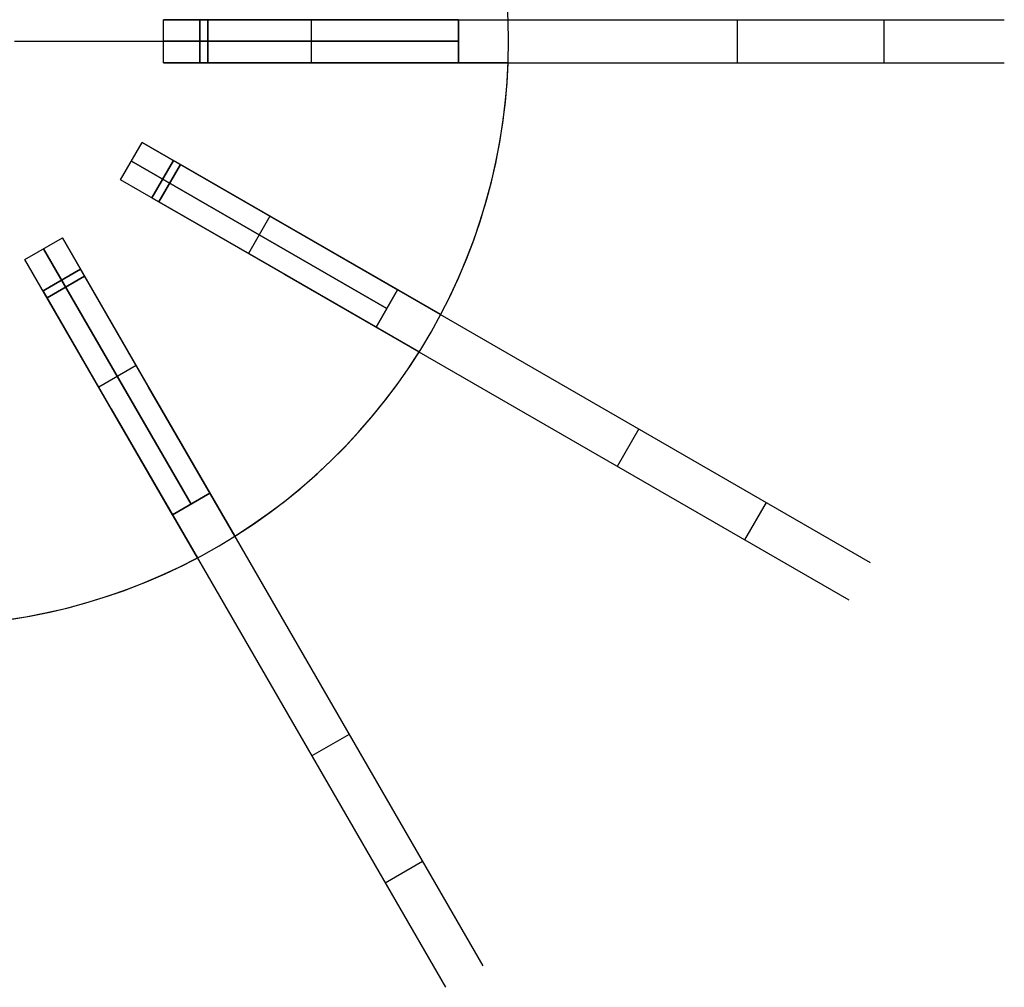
# Model space of a CAD drawing. Header units: millimetres. Extents: x 388 to 989, y -2562 to -1961.
# Tile 7 of 8: x 715 to 989, y -2524 to -2255. Entities that reach past the tile are written whole.
import ezdxf

# ---------------------------------------------------------------- set-up
doc = ezdxf.new("R2010")
doc.units = ezdxf.units.MM
doc.layers.add('Core_Sketch1', color=7, linetype='Continuous')
doc.layers.add('Core_Sketch2', color=7, linetype='Continuous')

msp = doc.modelspace()

# ---------------------------------------------------------------- linework, layer by layer
at = {"color": 0, "linetype": 'ByBlock', "lineweight": -2}
for points in [[(837.13, -2255.1), (755.06, -2255.1)], [(755.06, -2255.1), (837.13, -2255.1)], [(755.06, -2267.1), (755.06, -2255.1)], [(755.06, -2267.1), (755.06, -2255.1)], [(765.14, -2267.1), (765.14, -2255.1)], [(803.06, -2255.1), (765.14, -2255.1)], [(765.14, -2255.1), (765.14, -2267.1)], [(765.14, -2255.1), (803.06, -2255.1)], [(767.39, -2255.1), (767.39, -2267.1)], [(767.39, -2255.1), (803.06, -2255.1)], [(767.39, -2267.1), (767.39, -2255.1)], [(803.06, -2255.1), (767.39, -2255.1)], [(796.1, -2255.1), (796.1, -2267.1)], [(796.1, -2255.1), (796.1, -2267.1)], [(807.62, -2255.1), (988.95, -2255.1)], [(837.13, -2267.1), (837.13, -2255.1)], [(837.13, -2255.1), (837.13, -2267.1)], [(914.6, -2255.1), (914.6, -2267.1)], [(914.6, -2255.1), (914.6, -2267.1)], [(955.46, -2255.1), (955.46, -2267.1)], [(955.46, -2255.1), (955.46, -2267.1)], [(713.6, -2261.1), (765.14, -2261.1)], [(713.6, -2261.1), (767.39, -2261.1)], [(713.6, -2261.1), (765.14, -2261.1)], [(713.6, -2261.1), (767.39, -2261.1)], [(755.06, -2261.1), (837.13, -2261.1)], [(837.13, -2261.1), (755.06, -2261.1)], [(837.13, -2267.1), (755.06, -2267.1)], [(755.06, -2267.1), (837.13, -2267.1)], [(765.14, -2267.1), (803.06, -2267.1)], [(803.06, -2267.1), (765.14, -2267.1)], [(803.06, -2267.1), (767.39, -2267.1)], [(767.39, -2267.1), (803.06, -2267.1)], [(850.95, -2267.1), (803.06, -2267.1)], [(803.06, -2267.1), (850.95, -2267.1)], [(850.95, -2267.1), (803.06, -2267.1)], [(803.06, -2267.1), (850.95, -2267.1)], [(807.62, -2267.1), (988.95, -2267.1)], [(832.17, -2337.18), (834.72, -2332.16), (837.09, -2327.05), (839.28, -2321.87), (841.3, -2316.61), (843.12, -2311.29), (844.77, -2305.91), (846.23, -2300.47), (847.49, -2294.99), (848.57, -2289.47), (849.46, -2283.91), (850.15, -2278.32), (850.65, -2272.72), (850.95, -2267.1)], [(832.17, -2337.18), (834.72, -2332.16), (837.09, -2327.05), (839.28, -2321.87), (841.3, -2316.61), (843.12, -2311.29), (844.77, -2305.91), (846.23, -2300.47), (847.49, -2294.99), (848.57, -2289.47), (849.46, -2283.91), (850.15, -2278.32), (850.65, -2272.72), (850.95, -2267.1)], [(832.17, -2337.18), (834.72, -2332.16), (837.09, -2327.05), (839.28, -2321.87), (841.3, -2316.61), (843.12, -2311.29), (844.77, -2305.91), (846.23, -2300.47), (847.49, -2294.99), (848.57, -2289.47), (849.46, -2283.91), (850.15, -2278.32), (850.65, -2272.72), (850.95, -2267.1)], [(832.17, -2337.18), (834.72, -2332.16), (837.09, -2327.05), (839.28, -2321.87), (841.3, -2316.61), (843.12, -2311.29), (844.77, -2305.91), (846.23, -2300.47), (847.49, -2294.99), (848.57, -2289.47), (849.46, -2283.91), (850.15, -2278.32), (850.65, -2272.72), (850.95, -2267.1)], [(832.17, -2337.18), (834.72, -2332.16), (837.09, -2327.05), (839.28, -2321.87), (841.3, -2316.61), (843.12, -2311.29), (844.77, -2305.91), (846.23, -2300.47), (847.49, -2294.99), (848.57, -2289.47), (849.46, -2283.91), (850.15, -2278.32), (850.65, -2272.72), (850.95, -2267.1)], [(832.17, -2337.18), (834.72, -2332.16), (837.09, -2327.05), (839.28, -2321.87), (841.3, -2316.61), (843.12, -2311.29), (844.77, -2305.91), (846.23, -2300.47), (847.49, -2294.99), (848.57, -2289.47), (849.46, -2283.91), (850.15, -2278.32), (850.65, -2272.72), (850.95, -2267.1)], [(743.13, -2299.63), (749.13, -2289.23)], [(743.13, -2299.63), (749.13, -2289.23)], [(820.2, -2330.27), (749.13, -2289.23)], [(749.13, -2289.23), (820.2, -2330.27)], [(746.13, -2294.43), (817.2, -2335.46)], [(817.2, -2335.46), (746.13, -2294.43)], [(751.86, -2304.66), (757.86, -2294.27)], [(757.86, -2294.27), (751.86, -2304.66)], [(790.7, -2313.23), (757.86, -2294.27)], [(757.86, -2294.27), (790.7, -2313.23)], [(759.81, -2295.4), (753.81, -2305.79)], [(753.81, -2305.79), (759.81, -2295.4)], [(759.81, -2295.4), (790.7, -2313.23)], [(790.7, -2313.23), (759.81, -2295.4)], [(814.2, -2340.66), (743.13, -2299.63)], [(814.2, -2340.66), (743.13, -2299.63)], [(751.86, -2304.66), (784.7, -2323.63)], [(784.7, -2323.63), (751.86, -2304.66)], [(784.7, -2323.63), (753.81, -2305.79)], [(753.81, -2305.79), (784.7, -2323.63)], [(784.67, -2309.75), (778.67, -2320.14)], [(784.67, -2309.75), (778.67, -2320.14)], [(790.7, -2313.23), (832.17, -2337.18)], [(832.17, -2337.18), (790.7, -2313.23)], [(790.7, -2313.23), (832.17, -2337.18)], [(832.17, -2337.18), (790.7, -2313.23)], [(716.53, -2321.83), (726.93, -2315.83)], [(716.53, -2321.83), (726.93, -2315.83)], [(767.96, -2386.9), (726.93, -2315.83)], [(726.93, -2315.83), (767.96, -2386.9)], [(794.64, -2315.51), (951.68, -2406.18)], [(721.73, -2318.83), (762.76, -2389.9)], [(762.76, -2389.9), (721.73, -2318.83)], [(757.57, -2392.9), (716.53, -2321.83)], [(757.57, -2392.9), (716.53, -2321.83)], [(721.57, -2330.56), (731.96, -2324.56)], [(731.96, -2324.56), (721.57, -2330.56)], [(750.93, -2357.4), (731.96, -2324.56)], [(731.96, -2324.56), (750.93, -2357.4)], [(826.17, -2347.57), (784.7, -2323.63)], [(784.7, -2323.63), (826.17, -2347.57)], [(826.17, -2347.57), (784.7, -2323.63)], [(784.7, -2323.63), (826.17, -2347.57)], [(733.09, -2326.51), (722.7, -2332.51)], [(722.7, -2332.51), (733.09, -2326.51)], [(733.09, -2326.51), (750.93, -2357.4)], [(750.93, -2357.4), (733.09, -2326.51)], [(788.64, -2325.9), (945.68, -2416.57)], [(721.57, -2330.56), (740.53, -2363.4)], [(740.53, -2363.4), (721.57, -2330.56)], [(814.2, -2340.66), (820.2, -2330.27)], [(820.2, -2330.27), (814.2, -2340.66)], [(740.53, -2363.4), (722.7, -2332.51)], [(722.7, -2332.51), (740.53, -2363.4)], [(774.87, -2398.87), (779.59, -2395.8), (784.19, -2392.56), (788.68, -2389.17), (793.05, -2385.63), (797.3, -2381.93), (801.41, -2378.09), (805.39, -2374.11), (809.23, -2370), (812.93, -2365.75), (816.47, -2361.38), (819.87, -2356.89), (823.1, -2352.29), (826.17, -2347.57)], [(774.87, -2398.87), (779.59, -2395.8), (784.19, -2392.56), (788.68, -2389.17), (793.05, -2385.63), (797.3, -2381.93), (801.41, -2378.09), (805.39, -2374.11), (809.23, -2370), (812.93, -2365.75), (816.47, -2361.38), (819.87, -2356.89), (823.1, -2352.29), (826.17, -2347.57)], [(774.87, -2398.87), (779.59, -2395.8), (784.19, -2392.56), (788.68, -2389.17), (793.05, -2385.63), (797.3, -2381.93), (801.41, -2378.09), (805.39, -2374.11), (809.23, -2370), (812.93, -2365.75), (816.47, -2361.38), (819.87, -2356.89), (823.1, -2352.29), (826.17, -2347.57)], [(774.87, -2398.87), (779.59, -2395.8), (784.19, -2392.56), (788.68, -2389.17), (793.05, -2385.63), (797.3, -2381.93), (801.41, -2378.09), (805.39, -2374.11), (809.23, -2370), (812.93, -2365.75), (816.47, -2361.38), (819.87, -2356.89), (823.1, -2352.29), (826.17, -2347.57)], [(774.87, -2398.87), (779.59, -2395.8), (784.19, -2392.56), (788.68, -2389.17), (793.05, -2385.63), (797.3, -2381.93), (801.41, -2378.09), (805.39, -2374.11), (809.23, -2370), (812.93, -2365.75), (816.47, -2361.38), (819.87, -2356.89), (823.1, -2352.29), (826.17, -2347.57)], [(774.87, -2398.87), (779.59, -2395.8), (784.19, -2392.56), (788.68, -2389.17), (793.05, -2385.63), (797.3, -2381.93), (801.41, -2378.09), (805.39, -2374.11), (809.23, -2370), (812.93, -2365.75), (816.47, -2361.38), (819.87, -2356.89), (823.1, -2352.29), (826.17, -2347.57)], [(747.44, -2351.37), (737.05, -2357.37)], [(747.44, -2351.37), (737.05, -2357.37)], [(750.93, -2357.4), (774.87, -2398.87)], [(774.87, -2398.87), (750.93, -2357.4)], [(750.93, -2357.4), (774.87, -2398.87)], [(774.87, -2398.87), (750.93, -2357.4)], [(764.48, -2404.87), (740.53, -2363.4)], [(740.53, -2363.4), (764.48, -2404.87)], [(764.48, -2404.87), (740.53, -2363.4)], [(740.53, -2363.4), (764.48, -2404.87)], [(753.2, -2361.34), (843.87, -2518.38)], [(742.81, -2367.34), (833.48, -2524.38)], [(887.3, -2369), (881.3, -2379.4)], [(887.3, -2369), (881.3, -2379.4)], [(757.57, -2392.9), (767.96, -2386.9)], [(767.96, -2386.9), (757.57, -2392.9)], [(922.68, -2389.43), (916.68, -2399.82)], [(922.68, -2389.43), (916.68, -2399.82)], [(694.4, -2423.65), (700.02, -2423.35), (705.62, -2422.85), (711.21, -2422.16), (716.77, -2421.27), (722.29, -2420.19), (727.77, -2418.93), (733.21, -2417.47), (738.59, -2415.82), (743.92, -2414), (749.17, -2411.98), (754.35, -2409.79), (759.46, -2407.42), (764.48, -2404.87)], [(694.4, -2423.65), (700.02, -2423.35), (705.62, -2422.85), (711.21, -2422.16), (716.77, -2421.27), (722.29, -2420.19), (727.77, -2418.93), (733.21, -2417.47), (738.59, -2415.82), (743.92, -2414), (749.17, -2411.98), (754.35, -2409.79), (759.46, -2407.42), (764.48, -2404.87)], [(694.4, -2423.65), (700.02, -2423.35), (705.62, -2422.85), (711.21, -2422.16), (716.77, -2421.27), (722.29, -2420.19), (727.77, -2418.93), (733.21, -2417.47), (738.59, -2415.82), (743.92, -2414), (749.17, -2411.98), (754.35, -2409.79), (759.46, -2407.42), (764.48, -2404.87)], [(694.4, -2423.65), (700.02, -2423.35), (705.62, -2422.85), (711.21, -2422.16), (716.77, -2421.27), (722.29, -2420.19), (727.77, -2418.93), (733.21, -2417.47), (738.59, -2415.82), (743.92, -2414), (749.17, -2411.98), (754.35, -2409.79), (759.46, -2407.42), (764.48, -2404.87)], [(694.4, -2423.65), (700.02, -2423.35), (705.62, -2422.85), (711.21, -2422.16), (716.77, -2421.27), (722.29, -2420.19), (727.77, -2418.93), (733.21, -2417.47), (738.59, -2415.82), (743.92, -2414), (749.17, -2411.98), (754.35, -2409.79), (759.46, -2407.42), (764.48, -2404.87)], [(694.4, -2423.65), (700.02, -2423.35), (705.62, -2422.85), (711.21, -2422.16), (716.77, -2421.27), (722.29, -2420.19), (727.77, -2418.93), (733.21, -2417.47), (738.59, -2415.82), (743.92, -2414), (749.17, -2411.98), (754.35, -2409.79), (759.46, -2407.42), (764.48, -2404.87)], [(806.7, -2454), (796.3, -2460)], [(806.7, -2454), (796.3, -2460)], [(827.12, -2489.38), (816.73, -2495.38)], [(827.12, -2489.38), (816.73, -2495.38)]]:
    msp.add_lwpolyline(points, dxfattribs=at)
at = {"color": 0, "linetype": 'ByBlock', "lineweight": -2, "extrusion": (0, 1, 0)}
for points in [[(-755.06, 62), (-765.14, 12)], [(-765.14, -888), (-755.06, -938)], [(-837.13, -938), (-841.24, -937.93), (-845.34, -937.72), (-849.43, -937.37), (-853.51, -936.88), (-857.57, -936.25), (-861.61, -935.48), (-865.61, -934.57), (-869.59, -933.53), (-873.52, -932.35), (-877.41, -931.04), (-881.26, -929.59), (-885.05, -928.01), (-888.79, -926.31), (-892.47, -924.48), (-896.08, -922.52), (-899.62, -920.44), (-903.09, -918.24), (-906.49, -915.93), (-909.8, -913.49), (-913.02, -910.95), (-916.16, -908.3), (-919.21, -905.54), (-922.15, -902.68), (-925, -899.72), (-927.75, -896.66), (-930.39, -893.51), (-932.92, -890.28), (-935.34, -886.96), (-937.64, -883.55), (-939.82, -880.08), (-941.89, -876.52), (-943.83, -872.9), (-945.65, -869.22), (-947.34, -865.47), (-948.9, -861.67), (-950.33, -857.82), (-951.62, -853.92), (-952.79, -849.98), (-953.81, -846.01), (-954.7, -842), (-955.46, -837.96)], [(-955.46, -38.04), (-954.7, -34), (-953.81, -29.99), (-952.79, -26.02), (-951.62, -22.08), (-950.33, -18.18), (-948.9, -14.33), (-947.34, -10.53), (-945.65, -6.78), (-943.83, -3.1), (-941.89, 0.52), (-939.82, 4.08), (-937.64, 7.55), (-935.34, 10.96), (-932.92, 14.28), (-930.39, 17.51), (-927.75, 20.66), (-925, 23.72), (-922.15, 26.68), (-919.21, 29.54), (-916.16, 32.3), (-913.02, 34.95), (-909.8, 37.49), (-906.49, 39.93), (-903.09, 42.24), (-899.62, 44.44), (-896.08, 46.52), (-892.47, 48.48), (-888.79, 50.31), (-885.05, 52.01), (-881.26, 53.59), (-877.41, 55.04), (-873.52, 56.35), (-869.59, 57.53), (-865.61, 58.57), (-861.61, 59.48), (-857.57, 60.25), (-853.51, 60.88), (-849.43, 61.37), (-845.34, 61.72), (-841.24, 61.93), (-837.13, 62)], [(-955.46, -837.96), (-967.5, -758.5), (-976.87, -678.69), (-983.58, -598.61), (-987.61, -518.35), (-988.95, -438), (-987.61, -357.65), (-983.58, -277.39), (-976.87, -197.31), (-967.5, -117.5), (-955.46, -38.04)], [(-765.14, 12), (-755.06, 62)], [(-755.06, -938), (-765.14, -888)], [(-767.39, -876), (-780.66, -797.03), (-791.3, -717.66), (-799.29, -637.98), (-804.62, -558.08), (-807.28, -478.04), (-807.28, -397.96), (-804.62, -317.92), (-799.29, -238.02), (-791.3, -158.34), (-780.66, -78.97), (-767.39, 0)], [(-837.13, -938), (-841.24, -937.93), (-845.34, -937.72), (-849.43, -937.37), (-853.51, -936.88), (-857.57, -936.25), (-861.61, -935.48), (-865.61, -934.57), (-869.59, -933.53), (-873.52, -932.35), (-877.41, -931.04), (-881.26, -929.59), (-885.05, -928.01), (-888.79, -926.31), (-892.47, -924.48), (-896.08, -922.52), (-899.62, -920.44), (-903.09, -918.24), (-906.49, -915.93), (-909.8, -913.49), (-913.02, -910.95), (-916.16, -908.3), (-919.21, -905.54), (-922.15, -902.68), (-925, -899.72), (-927.75, -896.66), (-930.39, -893.51), (-932.92, -890.28), (-935.34, -886.96), (-937.64, -883.55), (-939.82, -880.08), (-941.89, -876.52), (-943.83, -872.9), (-945.65, -869.22), (-947.34, -865.47), (-948.9, -861.67), (-950.33, -857.82), (-951.62, -853.92), (-952.79, -849.98), (-953.81, -846.01), (-954.7, -842), (-955.46, -837.96)], [(-955.46, -38.04), (-954.7, -34), (-953.81, -29.99), (-952.79, -26.02), (-951.62, -22.08), (-950.33, -18.18), (-948.9, -14.33), (-947.34, -10.53), (-945.65, -6.78), (-943.83, -3.1), (-941.89, 0.52), (-939.82, 4.08), (-937.64, 7.55), (-935.34, 10.96), (-932.92, 14.28), (-930.39, 17.51), (-927.75, 20.66), (-925, 23.72), (-922.15, 26.68), (-919.21, 29.54), (-916.16, 32.3), (-913.02, 34.95), (-909.8, 37.49), (-906.49, 39.93), (-903.09, 42.24), (-899.62, 44.44), (-896.08, 46.52), (-892.47, 48.48), (-888.79, 50.31), (-885.05, 52.01), (-881.26, 53.59), (-877.41, 55.04), (-873.52, 56.35), (-869.59, 57.53), (-865.61, 58.57), (-861.61, 59.48), (-857.57, 60.25), (-853.51, 60.88), (-849.43, 61.37), (-845.34, 61.72), (-841.24, 61.93), (-837.13, 62)], [(-955.46, -837.96), (-967.5, -758.5), (-976.87, -678.69), (-983.58, -598.61), (-987.61, -518.35), (-988.95, -438), (-987.61, -357.65), (-983.58, -277.39), (-976.87, -197.31), (-967.5, -117.5), (-955.46, -38.04)], [(-765.14, 12), (-755.06, 62)], [(-765.14, -888), (-755.06, -938)], [(-767.39, -876), (-780.66, -797.03), (-791.3, -717.66), (-799.29, -637.98), (-804.62, -558.08), (-807.28, -478.04), (-807.28, -397.96), (-804.62, -317.92), (-799.29, -238.02), (-791.3, -158.34), (-780.66, -78.97), (-767.39, 0)], [(-955.46, -837.96), (-954.7, -842), (-953.81, -846.01), (-952.79, -849.98), (-951.62, -853.92), (-950.33, -857.82), (-948.9, -861.67), (-947.34, -865.47), (-945.65, -869.22), (-943.83, -872.9), (-941.89, -876.52), (-939.82, -880.08), (-937.64, -883.55), (-935.34, -886.96), (-932.92, -890.28), (-930.39, -893.51), (-927.75, -896.66), (-925, -899.72), (-922.15, -902.68), (-919.21, -905.54), (-916.16, -908.3), (-913.02, -910.95), (-909.8, -913.49), (-906.49, -915.93), (-903.09, -918.24), (-899.62, -920.44), (-896.08, -922.52), (-892.47, -924.48), (-888.79, -926.31), (-885.05, -928.01), (-881.26, -929.59), (-877.41, -931.04), (-873.52, -932.35), (-869.59, -933.53), (-865.61, -934.57), (-861.61, -935.48), (-857.57, -936.25), (-853.51, -936.88), (-849.43, -937.37), (-845.34, -937.72), (-841.24, -937.93), (-837.13, -938)], [(-837.13, 62), (-841.24, 61.93), (-845.34, 61.72), (-849.43, 61.37), (-853.51, 60.88), (-857.57, 60.25), (-861.61, 59.48), (-865.61, 58.57), (-869.59, 57.53), (-873.52, 56.35), (-877.41, 55.04), (-881.26, 53.59), (-885.05, 52.01), (-888.79, 50.31), (-892.47, 48.48), (-896.08, 46.52), (-899.62, 44.44), (-903.09, 42.24), (-906.49, 39.93), (-909.8, 37.49), (-913.02, 34.95), (-916.16, 32.3), (-919.21, 29.54), (-922.15, 26.68), (-925, 23.72), (-927.75, 20.66), (-930.39, 17.51), (-932.92, 14.28), (-935.34, 10.96), (-937.64, 7.55), (-939.82, 4.08), (-941.89, 0.52), (-943.83, -3.1), (-945.65, -6.78), (-947.34, -10.53), (-948.9, -14.33), (-950.33, -18.18), (-951.62, -22.08), (-952.79, -26.02), (-953.81, -29.99), (-954.7, -34), (-955.46, -38.04)], [(-955.46, -38.04), (-967.5, -117.5), (-976.87, -197.31), (-983.58, -277.39), (-987.61, -357.65), (-988.95, -438), (-987.61, -518.35), (-983.58, -598.61), (-976.87, -678.69), (-967.5, -758.5), (-955.46, -837.96)]]:
    msp.add_lwpolyline(points, dxfattribs=at)
at = {"color": 0, "linetype": 'ByBlock', "lineweight": -2, "extrusion": (1, 0, 0)}
for points in [[(-2255.1, -926.21), (-2255.1, 50.21)], [(-2267.1, 0), (-2267.1, 12)], [(-2267.1, -888), (-2267.1, -876)], [(-2267.1, -926.21), (-2267.1, 50.21)], [(-2337.18, 12), (-2337.18, 0)], [(-2337.18, -876), (-2337.18, -888)], [(-2347.57, 0), (-2347.57, 12)], [(-2347.57, -888), (-2347.57, -876)], [(-2356.2, -926.21), (-2356.2, 50.21)], [(-2366.59, -926.21), (-2366.59, 50.21)], [(-2398.87, 12), (-2398.87, 0)], [(-2398.87, -876), (-2398.87, -888)], [(-2404.87, 0), (-2404.87, 12)], [(-2404.87, -888), (-2404.87, -876)], [(-2431.81, -926.21), (-2431.81, 50.21)], [(-2437.81, -926.21), (-2437.81, 50.21)]]:
    msp.add_lwpolyline(points, dxfattribs=at)
at = {"color": 0, "linetype": 'ByBlock', "lineweight": -2, "extrusion": (0.016978, 0.995111, -0.097293)}
for points in [[(-788.07, -159.75), (-796.88, -209.98)], [(-793.97, -210.49), (-785.16, -160.26)], [(-791.06, -211), (-782.25, -160.77)]]:
    msp.add_lwpolyline(points, dxfattribs=at)
at = {"color": 0, "linetype": 'ByBlock', "lineweight": -2, "extrusion": (0.016978, 0.995111, 0.097293)}
for points in [[(-796.88, -661.86), (-788.07, -712.1)], [(-785.16, -711.59), (-793.97, -661.35)], [(-791.06, -660.84), (-782.25, -711.08)]]:
    msp.add_lwpolyline(points, dxfattribs=at)
at = {"color": 0, "linetype": 'ByBlock', "lineweight": -2, "extrusion": (0.5, 0.866025, 1.41826e-15)}
msp.add_lwpolyline([(-1805.71, 0), (-1818.98, -78.97), (-1829.62, -158.34), (-1837.61, -238.02), (-1842.94, -317.92), (-1845.6, -397.96), (-1845.6, -478.04), (-1842.94, -558.08), (-1837.61, -637.98), (-1829.62, -717.66), (-1818.98, -797.03), (-1805.71, -876)], dxfattribs=at)
at = {"color": 0, "linetype": 'ByBlock', "lineweight": -2, "extrusion": (0.5, 0.866025, 1.9001e-16)}
msp.add_lwpolyline([(-1805.71, -876), (-1818.98, -797.03), (-1829.62, -717.66), (-1837.61, -637.98), (-1842.94, -558.08), (-1845.6, -478.04), (-1845.6, -397.96), (-1842.94, -317.92), (-1837.61, -238.02), (-1829.62, -158.34), (-1818.98, -78.97), (-1805.71, 0)], dxfattribs=at)
at = {"color": 0, "linetype": 'ByBlock', "lineweight": -2, "extrusion": (0.5, 0.866025, 1.34871e-15)}
msp.add_lwpolyline([(-1805.71, -876), (-1818.98, -797.03), (-1829.62, -717.66), (-1837.61, -637.98), (-1842.94, -558.08), (-1845.6, -478.04), (-1845.6, -397.96), (-1842.94, -317.92), (-1837.61, -238.02), (-1829.62, -158.34), (-1818.98, -78.97), (-1805.71, 0)], dxfattribs=at)
at = {"color": 0, "linetype": 'ByBlock', "lineweight": -2, "extrusion": (0.995111, 0.016978, 0.097293)}
for points in [[(-2327.9, -5.17), (-2336.7, -55.4)], [(-2339.62, -54.89), (-2330.81, -4.65)], [(-2342.53, -54.38), (-2333.72, -4.14)]]:
    msp.add_lwpolyline(points, dxfattribs=at)
at = {"color": 0, "linetype": 'ByBlock', "lineweight": -2, "extrusion": (0.995111, 0.016978, -0.097293)}
for points in [[(-2336.7, -816.44), (-2327.9, -866.68)], [(-2330.81, -867.19), (-2339.62, -816.95)], [(-2342.53, -817.46), (-2333.72, -867.7)]]:
    msp.add_lwpolyline(points, dxfattribs=at)
at = {"color": 0, "linetype": 'ByBlock', "lineweight": -2, "extrusion": (0.866025, 0.5, 8.91069e-16)}
msp.add_lwpolyline([(-2381.36, 0), (-2394.63, -78.97), (-2405.27, -158.34), (-2413.26, -238.02), (-2418.58, -317.92), (-2421.25, -397.96), (-2421.25, -478.04), (-2418.58, -558.08), (-2413.26, -637.98), (-2405.27, -717.66), (-2394.63, -797.03), (-2381.36, -876)], dxfattribs=at)
at = {"color": 0, "linetype": 'ByBlock', "lineweight": -2, "extrusion": (0.866025, 0.5, -7.7618e-17)}
msp.add_lwpolyline([(-2381.36, -876), (-2394.63, -797.03), (-2405.27, -717.66), (-2413.26, -637.98), (-2418.58, -558.08), (-2421.25, -478.04), (-2421.25, -397.96), (-2418.58, -317.92), (-2413.26, -238.02), (-2405.27, -158.34), (-2394.63, -78.97), (-2381.36, 0)], dxfattribs=at)
at = {"color": 0, "linetype": 'ByBlock', "lineweight": -2, "extrusion": (0.5, 0.866025, -7.73423e-16)}
msp.add_lwpolyline([(-1875.45, -938), (-1879.56, -937.93), (-1883.66, -937.72), (-1887.75, -937.37), (-1891.83, -936.88), (-1895.89, -936.25), (-1899.93, -935.48), (-1903.93, -934.57), (-1907.91, -933.53), (-1911.84, -932.35), (-1915.73, -931.04), (-1919.58, -929.59), (-1923.37, -928.01), (-1927.11, -926.31), (-1930.79, -924.48), (-1934.4, -922.52), (-1937.94, -920.44), (-1941.41, -918.24), (-1944.81, -915.93), (-1948.12, -913.49), (-1951.34, -910.95), (-1954.48, -908.3), (-1957.53, -905.54), (-1960.47, -902.68), (-1963.32, -899.72), (-1966.07, -896.66), (-1968.71, -893.51), (-1971.24, -890.28), (-1973.66, -886.96), (-1975.96, -883.55), (-1978.15, -880.08), (-1980.21, -876.52), (-1982.15, -872.9), (-1983.97, -869.22), (-1985.66, -865.47), (-1987.22, -861.67), (-1988.65, -857.82), (-1989.94, -853.92), (-1991.11, -849.98), (-1992.13, -846.01), (-1993.02, -842), (-1993.78, -837.96)], dxfattribs=at)
at = {"color": 0, "linetype": 'ByBlock', "lineweight": -2, "extrusion": (0.5, 0.866025, 9.46948e-15)}
msp.add_lwpolyline([(-1993.78, -38.04), (-1993.02, -34), (-1992.13, -29.99), (-1991.11, -26.02), (-1989.94, -22.08), (-1988.65, -18.18), (-1987.22, -14.33), (-1985.66, -10.53), (-1983.97, -6.78), (-1982.15, -3.1), (-1980.21, 0.52), (-1978.15, 4.08), (-1975.96, 7.55), (-1973.66, 10.96), (-1971.24, 14.28), (-1968.71, 17.51), (-1966.07, 20.66), (-1963.32, 23.72), (-1960.47, 26.68), (-1957.53, 29.54), (-1954.48, 32.3), (-1951.34, 34.95), (-1948.12, 37.49), (-1944.81, 39.93), (-1941.41, 42.24), (-1937.94, 44.44), (-1934.4, 46.52), (-1930.79, 48.48), (-1927.11, 50.31), (-1923.37, 52.01), (-1919.58, 53.59), (-1915.73, 55.04), (-1911.84, 56.35), (-1907.91, 57.53), (-1903.93, 58.57), (-1899.93, 59.48), (-1895.89, 60.25), (-1891.83, 60.88), (-1887.75, 61.37), (-1883.66, 61.72), (-1879.56, 61.93), (-1875.45, 62)], dxfattribs=at)
at = {"color": 0, "linetype": 'ByBlock', "lineweight": -2, "extrusion": (0.866025, 0.5, 1.19347e-15)}
msp.add_lwpolyline([(-2381.36, -876), (-2394.63, -797.03), (-2405.27, -717.66), (-2413.26, -637.98), (-2418.58, -558.08), (-2421.25, -478.04), (-2421.25, -397.96), (-2418.58, -317.92), (-2413.26, -238.02), (-2405.27, -158.34), (-2394.63, -78.97), (-2381.36, 0)], dxfattribs=at)
at = {"color": 0, "linetype": 'ByBlock', "lineweight": -2, "extrusion": (0.5, 0.866025, 4.49476e-15)}
msp.add_lwpolyline([(-1875.45, -938), (-1879.56, -937.93), (-1883.66, -937.72), (-1887.75, -937.37), (-1891.83, -936.88), (-1895.89, -936.25), (-1899.93, -935.48), (-1903.93, -934.57), (-1907.91, -933.53), (-1911.84, -932.35), (-1915.73, -931.04), (-1919.58, -929.59), (-1923.37, -928.01), (-1927.11, -926.31), (-1930.79, -924.48), (-1934.4, -922.52), (-1937.94, -920.44), (-1941.41, -918.24), (-1944.81, -915.93), (-1948.12, -913.49), (-1951.34, -910.95), (-1954.48, -908.3), (-1957.53, -905.54), (-1960.47, -902.68), (-1963.32, -899.72), (-1966.07, -896.66), (-1968.71, -893.51), (-1971.24, -890.28), (-1973.66, -886.96), (-1975.96, -883.55), (-1978.15, -880.08), (-1980.21, -876.52), (-1982.15, -872.9), (-1983.97, -869.22), (-1985.66, -865.47), (-1987.22, -861.67), (-1988.65, -857.82), (-1989.94, -853.92), (-1991.11, -849.98), (-1992.13, -846.01), (-1993.02, -842), (-1993.78, -837.96)], dxfattribs=at)
at = {"color": 0, "linetype": 'ByBlock', "lineweight": -2, "extrusion": (0.5, 0.866025, -5.73643e-15)}
msp.add_lwpolyline([(-1993.78, -38.04), (-1993.02, -34), (-1992.13, -29.99), (-1991.11, -26.02), (-1989.94, -22.08), (-1988.65, -18.18), (-1987.22, -14.33), (-1985.66, -10.53), (-1983.97, -6.78), (-1982.15, -3.1), (-1980.21, 0.52), (-1978.15, 4.08), (-1975.96, 7.55), (-1973.66, 10.96), (-1971.24, 14.28), (-1968.71, 17.51), (-1966.07, 20.66), (-1963.32, 23.72), (-1960.47, 26.68), (-1957.53, 29.54), (-1954.48, 32.3), (-1951.34, 34.95), (-1948.12, 37.49), (-1944.81, 39.93), (-1941.41, 42.24), (-1937.94, 44.44), (-1934.4, 46.52), (-1930.79, 48.48), (-1927.11, 50.31), (-1923.37, 52.01), (-1919.58, 53.59), (-1915.73, 55.04), (-1911.84, 56.35), (-1907.91, 57.53), (-1903.93, 58.57), (-1899.93, 59.48), (-1895.89, 60.25), (-1891.83, 60.88), (-1887.75, 61.37), (-1883.66, 61.72), (-1879.56, 61.93), (-1875.45, 62)], dxfattribs=at)
at = {"color": 0, "linetype": 'ByBlock', "lineweight": -2, "extrusion": (0.5, 0.866025, 1.07182e-16)}
msp.add_lwpolyline([(-1993.78, -837.96), (-1993.02, -842), (-1992.13, -846.01), (-1991.11, -849.98), (-1989.94, -853.92), (-1988.65, -857.82), (-1987.22, -861.67), (-1985.66, -865.47), (-1983.97, -869.22), (-1982.15, -872.9), (-1980.21, -876.52), (-1978.15, -880.08), (-1975.96, -883.55), (-1973.66, -886.96), (-1971.24, -890.28), (-1968.71, -893.51), (-1966.07, -896.66), (-1963.32, -899.72), (-1960.47, -902.68), (-1957.53, -905.54), (-1954.48, -908.3), (-1951.34, -910.95), (-1948.12, -913.49), (-1944.81, -915.93), (-1941.41, -918.24), (-1937.94, -920.44), (-1934.4, -922.52), (-1930.79, -924.48), (-1927.11, -926.31), (-1923.37, -928.01), (-1919.58, -929.59), (-1915.73, -931.04), (-1911.84, -932.35), (-1907.91, -933.53), (-1903.93, -934.57), (-1899.93, -935.48), (-1895.89, -936.25), (-1891.83, -936.88), (-1887.75, -937.37), (-1883.66, -937.72), (-1879.56, -937.93), (-1875.45, -938)], dxfattribs=at)
at = {"color": 0, "linetype": 'ByBlock', "lineweight": -2, "extrusion": (0.5, 0.866025, 4.81602e-15)}
msp.add_lwpolyline([(-1875.45, 62), (-1879.56, 61.93), (-1883.66, 61.72), (-1887.75, 61.37), (-1891.83, 60.88), (-1895.89, 60.25), (-1899.93, 59.48), (-1903.93, 58.57), (-1907.91, 57.53), (-1911.84, 56.35), (-1915.73, 55.04), (-1919.58, 53.59), (-1923.37, 52.01), (-1927.11, 50.31), (-1930.79, 48.48), (-1934.4, 46.52), (-1937.94, 44.44), (-1941.41, 42.24), (-1944.81, 39.93), (-1948.12, 37.49), (-1951.34, 34.95), (-1954.48, 32.3), (-1957.53, 29.54), (-1960.47, 26.68), (-1963.32, 23.72), (-1966.07, 20.66), (-1968.71, 17.51), (-1971.24, 14.28), (-1973.66, 10.96), (-1975.96, 7.55), (-1978.15, 4.08), (-1980.21, 0.52), (-1982.15, -3.1), (-1983.97, -6.78), (-1985.66, -10.53), (-1987.22, -14.33), (-1988.65, -18.18), (-1989.94, -22.08), (-1991.11, -26.02), (-1992.13, -29.99), (-1993.02, -34), (-1993.78, -38.04)], dxfattribs=at)
at = {"color": 0, "linetype": 'ByBlock', "lineweight": -2, "extrusion": (0.866025, 0.5, -4.9023e-15)}
msp.add_lwpolyline([(-2451.1, -938), (-2455.2, -937.93), (-2459.31, -937.72), (-2463.4, -937.37), (-2467.48, -936.88), (-2471.54, -936.25), (-2475.57, -935.48), (-2479.58, -934.57), (-2483.55, -933.53), (-2487.49, -932.35), (-2491.38, -931.04), (-2495.23, -929.59), (-2499.02, -928.01), (-2502.76, -926.31), (-2506.44, -924.48), (-2510.05, -922.52), (-2513.59, -920.44), (-2517.06, -918.24), (-2520.46, -915.93), (-2523.77, -913.49), (-2526.99, -910.95), (-2530.13, -908.3), (-2533.17, -905.54), (-2536.12, -902.68), (-2538.97, -899.72), (-2541.72, -896.66), (-2544.36, -893.51), (-2546.89, -890.28), (-2549.31, -886.96), (-2551.61, -883.55), (-2553.79, -880.08), (-2555.86, -876.52), (-2557.8, -872.9), (-2559.62, -869.22), (-2561.31, -865.47), (-2562.87, -861.67), (-2564.3, -857.82), (-2565.59, -853.92), (-2566.76, -849.98), (-2567.78, -846.01), (-2568.67, -842), (-2569.43, -837.96)], dxfattribs=at)
at = {"color": 0, "linetype": 'ByBlock', "lineweight": -2, "extrusion": (0.866025, 0.5, 3.50666e-15)}
msp.add_lwpolyline([(-2569.43, -38.04), (-2568.67, -34), (-2567.78, -29.99), (-2566.76, -26.02), (-2565.59, -22.08), (-2564.3, -18.18), (-2562.87, -14.33), (-2561.31, -10.53), (-2559.62, -6.78), (-2557.8, -3.1), (-2555.86, 0.52), (-2553.79, 4.08), (-2551.61, 7.55), (-2549.31, 10.96), (-2546.89, 14.28), (-2544.36, 17.51), (-2541.72, 20.66), (-2538.97, 23.72), (-2536.12, 26.68), (-2533.17, 29.54), (-2530.13, 32.3), (-2526.99, 34.95), (-2523.77, 37.49), (-2520.46, 39.93), (-2517.06, 42.24), (-2513.59, 44.44), (-2510.05, 46.52), (-2506.44, 48.48), (-2502.76, 50.31), (-2499.02, 52.01), (-2495.23, 53.59), (-2491.38, 55.04), (-2487.49, 56.35), (-2483.55, 57.53), (-2479.58, 58.57), (-2475.57, 59.48), (-2471.54, 60.25), (-2467.48, 60.88), (-2463.4, 61.37), (-2459.31, 61.72), (-2455.2, 61.93), (-2451.1, 62)], dxfattribs=at)
at = {"color": 0, "linetype": 'ByBlock', "lineweight": -2, "extrusion": (0.866025, 0.5, 7.14556e-17)}
msp.add_lwpolyline([(-2451.1, -938), (-2455.2, -937.93), (-2459.31, -937.72), (-2463.4, -937.37), (-2467.48, -936.88), (-2471.54, -936.25), (-2475.57, -935.48), (-2479.58, -934.57), (-2483.55, -933.53), (-2487.49, -932.35), (-2491.38, -931.04), (-2495.23, -929.59), (-2499.02, -928.01), (-2502.76, -926.31), (-2506.44, -924.48), (-2510.05, -922.52), (-2513.59, -920.44), (-2517.06, -918.24), (-2520.46, -915.93), (-2523.77, -913.49), (-2526.99, -910.95), (-2530.13, -908.3), (-2533.17, -905.54), (-2536.12, -902.68), (-2538.97, -899.72), (-2541.72, -896.66), (-2544.36, -893.51), (-2546.89, -890.28), (-2549.31, -886.96), (-2551.61, -883.55), (-2553.79, -880.08), (-2555.86, -876.52), (-2557.8, -872.9), (-2559.62, -869.22), (-2561.31, -865.47), (-2562.87, -861.67), (-2564.3, -857.82), (-2565.59, -853.92), (-2566.76, -849.98), (-2567.78, -846.01), (-2568.67, -842), (-2569.43, -837.96)], dxfattribs=at)
at = {"color": 0, "linetype": 'ByBlock', "lineweight": -2, "extrusion": (0.866025, 0.5, -5.07749e-15)}
msp.add_lwpolyline([(-2569.43, -38.04), (-2568.67, -34), (-2567.78, -29.99), (-2566.76, -26.02), (-2565.59, -22.08), (-2564.3, -18.18), (-2562.87, -14.33), (-2561.31, -10.53), (-2559.62, -6.78), (-2557.8, -3.1), (-2555.86, 0.52), (-2553.79, 4.08), (-2551.61, 7.55), (-2549.31, 10.96), (-2546.89, 14.28), (-2544.36, 17.51), (-2541.72, 20.66), (-2538.97, 23.72), (-2536.12, 26.68), (-2533.17, 29.54), (-2530.13, 32.3), (-2526.99, 34.95), (-2523.77, 37.49), (-2520.46, 39.93), (-2517.06, 42.24), (-2513.59, 44.44), (-2510.05, 46.52), (-2506.44, 48.48), (-2502.76, 50.31), (-2499.02, 52.01), (-2495.23, 53.59), (-2491.38, 55.04), (-2487.49, 56.35), (-2483.55, 57.53), (-2479.58, 58.57), (-2475.57, 59.48), (-2471.54, 60.25), (-2467.48, 60.88), (-2463.4, 61.37), (-2459.31, 61.72), (-2455.2, 61.93), (-2451.1, 62)], dxfattribs=at)
at = {"color": 0, "linetype": 'ByBlock', "lineweight": -2, "extrusion": (0.5, 0.866025, 2.78456e-16)}
msp.add_lwpolyline([(-1993.78, -837.96), (-2005.82, -758.5), (-2015.19, -678.69), (-2021.9, -598.61), (-2025.93, -518.35), (-2027.27, -438), (-2025.93, -357.65), (-2021.9, -277.39), (-2015.19, -197.31), (-2005.82, -117.5), (-1993.78, -38.04)], dxfattribs=at)
at = {"color": 0, "linetype": 'ByBlock', "lineweight": -2, "extrusion": (0.866025, 0.5, -1.38083e-15)}
msp.add_lwpolyline([(-2569.43, -837.96), (-2568.67, -842), (-2567.78, -846.01), (-2566.76, -849.98), (-2565.59, -853.92), (-2564.3, -857.82), (-2562.87, -861.67), (-2561.31, -865.47), (-2559.62, -869.22), (-2557.8, -872.9), (-2555.86, -876.52), (-2553.79, -880.08), (-2551.61, -883.55), (-2549.31, -886.96), (-2546.89, -890.28), (-2544.36, -893.51), (-2541.72, -896.66), (-2538.97, -899.72), (-2536.12, -902.68), (-2533.17, -905.54), (-2530.13, -908.3), (-2526.99, -910.95), (-2523.77, -913.49), (-2520.46, -915.93), (-2517.06, -918.24), (-2513.59, -920.44), (-2510.05, -922.52), (-2506.44, -924.48), (-2502.76, -926.31), (-2499.02, -928.01), (-2495.23, -929.59), (-2491.38, -931.04), (-2487.49, -932.35), (-2483.55, -933.53), (-2479.58, -934.57), (-2475.57, -935.48), (-2471.54, -936.25), (-2467.48, -936.88), (-2463.4, -937.37), (-2459.31, -937.72), (-2455.2, -937.93), (-2451.1, -938)], dxfattribs=at)
at = {"color": 0, "linetype": 'ByBlock', "lineweight": -2, "extrusion": (0.866025, 0.5, 4.132e-15)}
msp.add_lwpolyline([(-2451.1, 62), (-2455.2, 61.93), (-2459.31, 61.72), (-2463.4, 61.37), (-2467.48, 60.88), (-2471.54, 60.25), (-2475.57, 59.48), (-2479.58, 58.57), (-2483.55, 57.53), (-2487.49, 56.35), (-2491.38, 55.04), (-2495.23, 53.59), (-2499.02, 52.01), (-2502.76, 50.31), (-2506.44, 48.48), (-2510.05, 46.52), (-2513.59, 44.44), (-2517.06, 42.24), (-2520.46, 39.93), (-2523.77, 37.49), (-2526.99, 34.95), (-2530.13, 32.3), (-2533.17, 29.54), (-2536.12, 26.68), (-2538.97, 23.72), (-2541.72, 20.66), (-2544.36, 17.51), (-2546.89, 14.28), (-2549.31, 10.96), (-2551.61, 7.55), (-2553.79, 4.08), (-2555.86, 0.52), (-2557.8, -3.1), (-2559.62, -6.78), (-2561.31, -10.53), (-2562.87, -14.33), (-2564.3, -18.18), (-2565.59, -22.08), (-2566.76, -26.02), (-2567.78, -29.99), (-2568.67, -34), (-2569.43, -38.04)], dxfattribs=at)
at = {"color": 0, "linetype": 'ByBlock', "lineweight": -2, "extrusion": (0.5, 0.866025, 2.84247e-16)}
msp.add_lwpolyline([(-1993.78, -837.96), (-2005.82, -758.5), (-2015.19, -678.69), (-2021.9, -598.61), (-2025.93, -518.35), (-2027.27, -438), (-2025.93, -357.65), (-2021.9, -277.39), (-2015.19, -197.31), (-2005.82, -117.5), (-1993.78, -38.04)], dxfattribs=at)
at = {"color": 0, "linetype": 'ByBlock', "lineweight": -2, "extrusion": (0.5, 0.866025, 6.34455e-16)}
msp.add_lwpolyline([(-1993.78, -38.04), (-2005.82, -117.5), (-2015.19, -197.31), (-2021.9, -277.39), (-2025.93, -357.65), (-2027.27, -438), (-2025.93, -518.35), (-2021.9, -598.61), (-2015.19, -678.69), (-2005.82, -758.5), (-1993.78, -837.96)], dxfattribs=at)
at = {"color": 0, "linetype": 'ByBlock', "lineweight": -2, "extrusion": (0.866025, 0.5, 4.92331e-16)}
msp.add_lwpolyline([(-2569.43, -837.96), (-2581.46, -758.5), (-2590.84, -678.69), (-2597.55, -598.61), (-2601.57, -518.35), (-2602.92, -438), (-2601.57, -357.65), (-2597.55, -277.39), (-2590.84, -197.31), (-2581.46, -117.5), (-2569.43, -38.04)], dxfattribs=at)
at = {"color": 0, "linetype": 'ByBlock', "lineweight": -2, "extrusion": (0.866025, 0.5, -3.80819e-17)}
msp.add_lwpolyline([(-2569.43, -837.96), (-2581.46, -758.5), (-2590.84, -678.69), (-2597.55, -598.61), (-2601.57, -518.35), (-2602.92, -438), (-2601.57, -357.65), (-2597.55, -277.39), (-2590.84, -197.31), (-2581.46, -117.5), (-2569.43, -38.04)], dxfattribs=at)
at = {"color": 0, "linetype": 'ByBlock', "lineweight": -2, "extrusion": (0.866025, 0.5, 5.77332e-16)}
msp.add_lwpolyline([(-2569.43, -38.04), (-2581.46, -117.5), (-2590.84, -197.31), (-2597.55, -277.39), (-2601.57, -357.65), (-2602.92, -438), (-2601.57, -518.35), (-2597.55, -598.61), (-2590.84, -678.69), (-2581.46, -758.5), (-2569.43, -837.96)], dxfattribs=at)
at = {"layer": 'Core_Sketch1'}
msp.add_lwpolyline([(712.31, -2422), (717.88, -2421.07), (723.41, -2419.95), (728.9, -2418.64), (734.35, -2417.14), (739.74, -2415.45), (745.06, -2413.57), (750.32, -2411.52), (755.5, -2409.28), (760.61, -2406.86), (765.62, -2404.26), (770.54, -2401.5), (775.37, -2398.56), (780.09, -2395.46), (784.69, -2392.2), (789.19, -2388.78), (793.56, -2385.2), (797.8, -2381.48), (801.91, -2377.61), (805.89, -2373.6), (809.72, -2369.45), (813.41, -2365.18), (816.95, -2360.77), (820.33, -2356.25), (823.55, -2351.62), (826.61, -2346.87), (829.5, -2342.02), (832.23, -2337.08), (834.78, -2332.04), (837.15, -2326.91), (839.35, -2321.71), (841.36, -2316.44), (843.19, -2311.09), (844.83, -2305.69), (846.28, -2300.24), (847.55, -2294.73), (848.62, -2289.19), (849.5, -2283.61), (850.18, -2278.01), (850.67, -2272.38), (850.97, -2266.74), (851.06, -2261.1), (850.97, -2255.45), (850.67, -2249.81)], dxfattribs=at)
at = {"layer": 'Core_Sketch2'}
msp.add_lwpolyline([(712.31, -2422), (717.88, -2421.07), (723.41, -2419.95), (728.9, -2418.64), (734.35, -2417.14), (739.74, -2415.45), (745.06, -2413.57), (750.32, -2411.52), (755.5, -2409.28), (760.61, -2406.86), (765.62, -2404.26), (770.54, -2401.5), (775.37, -2398.56), (780.09, -2395.46), (784.69, -2392.2), (789.19, -2388.78), (793.56, -2385.2), (797.8, -2381.48), (801.91, -2377.61), (805.89, -2373.6), (809.72, -2369.45), (813.41, -2365.18), (816.95, -2360.77), (820.33, -2356.25), (823.55, -2351.62), (826.61, -2346.87), (829.5, -2342.02), (832.23, -2337.08), (834.78, -2332.04), (837.15, -2326.91), (839.35, -2321.71), (841.36, -2316.44), (843.19, -2311.09), (844.83, -2305.69), (846.28, -2300.24), (847.55, -2294.73), (848.62, -2289.19), (849.5, -2283.61), (850.18, -2278.01), (850.67, -2272.38), (850.97, -2266.74), (851.06, -2261.1), (850.97, -2255.45), (850.67, -2249.81)], dxfattribs=at)

doc.saveas('drawing.dxf')
